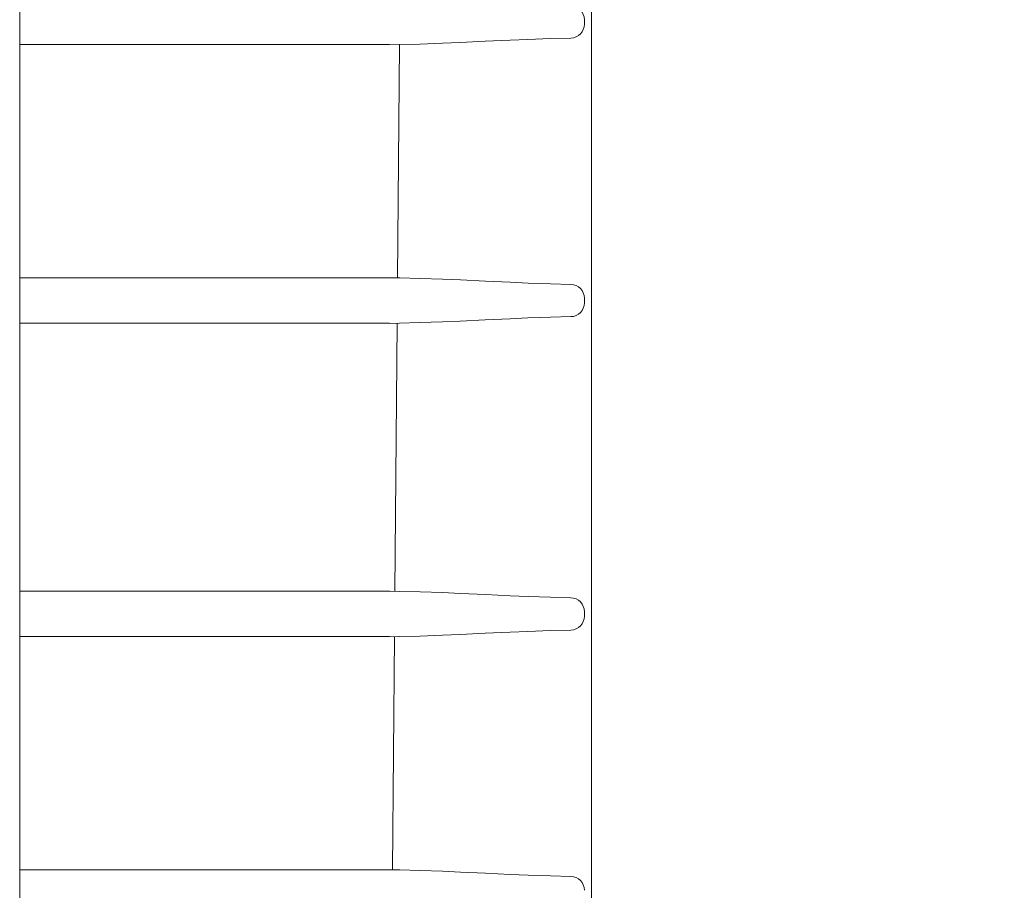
# Model space of a CAD drawing. Header units: millimetres. Extents: x 451 to 766, y 63 to 285.
# Tile 17 of 37: x 554 to 568, y 197 to 210. Entities that reach past the tile are written whole.
import ezdxf

# ---------------------------------------------------------------- set-up
doc = ezdxf.new("R2010")
doc.units = ezdxf.units.MM
doc.header["$LTSCALE"] = 5.08
doc.header["$PDMODE"] = 1
doc.header["$PDSIZE"] = -2
doc.layers.get('0').update_dxf_attribs({"lineweight": 18})
doc.layers.add('Bard 66 VS', color=7, linetype='Continuous', lineweight=18)
doc.layers.add('None', color=7, linetype='Continuous', lineweight=18)
doc.styles.add('Arial', font='arial.ttf')
doc.dimstyles.new('ASME', dxfattribs={"dimtxt": 2.272868, "dimasz": 3.175, "dimexe": 3.175, "dimexo": 1.5875, "dimgap": 0, "dimtad": 0, "dimtih": 1, "dimtoh": 1, "dimdec": 0, "dimzin": 3, "dimtxsty": 'Arial', "dimblk": 'VW_FILLEDARROW', "dimcen": 0, "dimazin": 0, "dimtfac": 1, "dimtdec": 0, "dimtix": 1, "dimtofl": 0, "dimtmove": 0, "dimatfit": 0, "dimldrblk": 'VW_FILLEDARROW', "dimfxl": 1, "dimfrac": 2, "dimtolj": 1, "dimtzin": 3, "dimarcsym": 0})

# ---------------------------------------------------------------- blocks, each defined once
blk = doc.blocks.new('Gruppe-4')
at = {"color": 7, "linetype": 'Continuous', "lineweight": 15}
for p, q in [((-30.06, 1106.14), (-30.06, 1107.41)), ((-192.17, 1100.31), (-86.06, 1100.31)), ((-83.11, 1100.29), (-86.06, 1100.21))]:
    blk.add_line(p, q, dxfattribs=at)
blk.add_lwpolyline([(-83.11, 1100.29), (-77.31, 1100.43), (-70.83, 1100.66), (-65.71, 1100.88), (-58.55, 1101.21), (-51.39, 1101.55), (-46.27, 1101.77), (-39.79, 1102), (-33.99, 1102.14)], dxfattribs=at)
for centre, start, end in [((-34.06, 1107.41), 0.0066, 89.0049), ((-34.06, 1106.14), 270.992, 359.9965)]:
    blk.add_arc(centre, 4, start, end, dxfattribs=at)
blk = doc.blocks.new('Gruppe-5')
at = {"color": 7, "linetype": 'Continuous', "lineweight": 15}
for p, q in [((-85.95, 1033.29), (-192.17, 1033.29)), ((-83, 1033.26), (-85.95, 1033.29)), ((-30.06, 1026.14), (-30.06, 1027.41)), ((-192.17, 1020.31), (-86.06, 1020.31)), ((-83.11, 1020.28), (-86.06, 1020.21))]:
    blk.add_line(p, q, dxfattribs=at)
for points in [[(-33.99, 1031.41), (-39.78, 1031.55), (-46.24, 1031.78), (-51.35, 1032), (-58.49, 1032.33), (-65.64, 1032.67), (-70.75, 1032.89), (-77.21, 1033.12), (-83, 1033.26)], [(-83.11, 1020.28), (-77.31, 1020.42), (-70.83, 1020.65), (-65.71, 1020.88), (-58.55, 1021.21), (-51.39, 1021.55), (-46.27, 1021.77), (-39.79, 1022), (-33.99, 1022.14)]]:
    blk.add_lwpolyline(points, dxfattribs=at)
for centre, start, end in [((-34.06, 1027.41), 0.0066, 89.0049), ((-34.06, 1026.14), 270.992, 359.9965)]:
    blk.add_arc(centre, 4, start, end, dxfattribs=at)
blk = doc.blocks.new('Gruppe-6')
at = {"color": 7, "linetype": 'Continuous', "lineweight": 15}
for p, q in [((-85.95, 943.29), (-192.17, 943.29)), ((-83, 943.26), (-85.95, 943.29)), ((-30.06, 936.14), (-30.06, 937.41)), ((-192.17, 930.31), (-86.06, 930.31)), ((-83.11, 930.28), (-86.06, 930.21))]:
    blk.add_line(p, q, dxfattribs=at)
for points in [[(-33.99, 941.41), (-39.78, 941.55), (-46.24, 941.78), (-51.35, 942), (-58.49, 942.33), (-65.64, 942.67), (-70.75, 942.89), (-77.21, 943.12), (-83, 943.26)], [(-83.11, 930.28), (-77.31, 930.42), (-70.83, 930.65), (-65.71, 930.88), (-58.55, 931.21), (-51.39, 931.55), (-46.27, 931.77), (-39.79, 932), (-33.99, 932.14)]]:
    blk.add_lwpolyline(points, dxfattribs=at)
for centre, start, end in [((-34.06, 937.41), 0.0066, 89.0049), ((-34.06, 936.14), 270.992, 359.9965)]:
    blk.add_arc(centre, 4, start, end, dxfattribs=at)
blk = doc.blocks.new('Gruppe-7')
at = {"color": 7, "linetype": 'Continuous', "lineweight": 15}
for p, q in [((-85.95, 863.29), (-192.17, 863.29)), ((-83, 863.26), (-85.95, 863.29))]:
    blk.add_line(p, q, dxfattribs=at)
blk.add_lwpolyline([(-33.99, 861.41), (-39.78, 861.55), (-46.24, 861.78), (-51.35, 862), (-58.49, 862.33), (-65.64, 862.67), (-70.75, 862.89), (-77.21, 863.12), (-83, 863.26)], dxfattribs=at)
blk.add_arc((-34.06, 857.41), 4, 0.0066, 89.0049, dxfattribs=at)
blk = doc.blocks.new('Gruppe-14')
at = {"color": 7, "linetype": 'Continuous', "lineweight": 15}
for p, q in [((-192.17, 1276.84), (-192.17, 321.13)), ((-28, 321.13), (-28, 1276.84)), ((-83.11, 1100.27), (-83.69, 1033.23)), ((-84.47, 943.25), (-83.8, 1020.3)), ((-84.58, 930.28), (-85.16, 863.26))]:
    blk.add_line(p, q, dxfattribs=at)
at = {"layer": 'None', "color": 7}
for name in ['Gruppe-4', 'Gruppe-5', 'Gruppe-6', 'Gruppe-7']:
    blk.add_blockref(name, (0, 0), dxfattribs=at)
blk = doc.blocks.new('Gruppe-20')
at = {"layer": 'None', "color": 7}
blk.add_blockref('Gruppe-14', (0, 0), dxfattribs=at)
blk = doc.blocks.new('VW_FILLEDARROW')
at = {"linetype": 'ByBlock', "lineweight": 0}
blk.add_hatch(color=0, dxfattribs=at).paths.add_polyline_path([(-0.9999, 0.2679), (0, 0), (-0.9999, -0.2679)])
at = {"layer": 'None', "color": 0, "lineweight": 5}
blk.add_lwpolyline([(-0.9999, 0.2679), (0, 0), (-0.9999, -0.2679)], close=True, dxfattribs=at)
blk = doc.blocks.new('*D29')
at = {"layer": 'Bard 66 VS', "color": 0, "lineweight": -2}
for p, q in [((562.023, 221.12), (578.413, 221.12)), ((575.238, 217.945), (575.238, 197.973)), ((575.238, 174.295), (575.238, 194.266)), ((562.437, 171.12), (578.413, 171.12))]:
    blk.add_line(p, q, dxfattribs=at)
at = {"layer": 'Defpoints', "color": 0}
for p in [(560.435, 221.12), (575.238, 221.12), (560.85, 171.12)]:
    blk.add_point(p, dxfattribs=at)
at = {"layer": 'Bard 66 VS', "color": 0, "lineweight": -2, "xscale": 3.175, "yscale": 3.175, "zscale": 3.175}
for p, rotation in [((575.238, 221.12), 90), ((575.238, 171.12), 270)]:
    blk.add_blockref('VW_FILLEDARROW', p, dxfattribs=dict(at, rotation=rotation))
at = {"layer": 'Bard 66 VS', "color": 0, "linetype": 'Continuous', "lineweight": 18, "insert": (575.238, 196.12), "char_height": 2.27287, "attachment_point": 5, "style": 'Arial'}
blk.add_mtext('\\A1;pierścień', dxfattribs=at)

msp = doc.modelspace()

# ---------------------------------------------------------------- block references
at = {"layer": 'None', "color": 7, "xscale": 0.05, "yscale": 0.05, "zscale": 0.05}
msp.add_blockref('Gruppe-20', (563.758, 154.186), dxfattribs=at)

# ---------------------------------------------------------------- dimensions: what is measured, and where the dimension line sits
at = {"layer": 'Bard 66 VS', "color": 7, "lineweight": 18}
dim = msp.add_linear_dim(base=(575.238, 221.12), p1=(560.85, 171.12), p2=(560.435, 221.12), angle=270, text='pierścień', dimstyle='ASME', override={"dimgap": 0.396875, "dimlfac": 20, "dimpost": '<>', "dimtxsty": 'Arial'}, dxfattribs=at)
dim.commit()
dim.dimension.update_dxf_attribs({"geometry": '*D29', "text_midpoint": (575.238, 196.12)})

doc.saveas('drawing.dxf')
